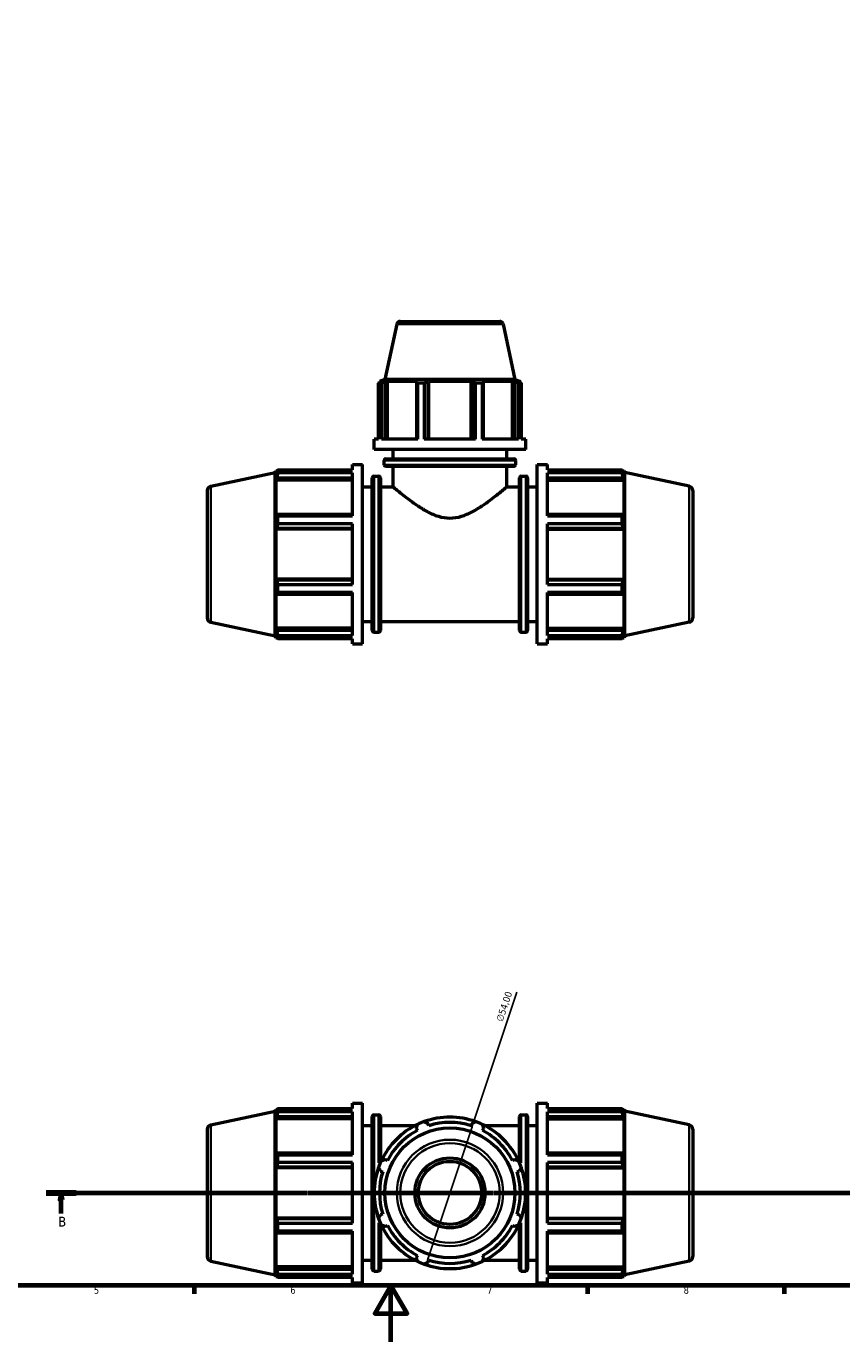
# Model space of a CAD drawing. Header units: millimetres. Extents: x 0 to 993, y 0 to 938.
# Tile 2 of 6: x 291 to 581, y 0 to 469. Entities that reach past the tile are written whole.
import ezdxf

# ---------------------------------------------------------------- set-up
doc = ezdxf.new("R2010")
doc.units = ezdxf.units.MM
doc.linetypes.add('CHAIN', pattern=[0.7087, 0.4724, -0.0591, 0.1181, -0.0591])
for name, color, linetype, lineweight in [('Border (ISO)', 7, 'Continuous', 70), ('Dimension (ISO)', 7, 'Continuous', 25), ('Section Line (ISO)', 7, 'CHAIN', 70), ('Visible (ISO)', 7, 'Continuous', 50), ('Visible Narrow (ISO)', 7, 'Continuous', 35)]:
    doc.layers.add(name, color=color, linetype=linetype, lineweight=lineweight)
doc.styles.add('Label Text (ISO)', font='tahoma.ttf')
doc.styles.add('Note Text (ISO)', font='tahoma.ttf')
doc.dimstyles.new('Default (ISO)', dxfattribs={"dimtxt": 2.5, "dimasz": 2.5, "dimexe": 3.175, "dimexo": 0, "dimgap": 0.762, "dimtad": 1, "dimrnd": 1e-08, "dimzin": 0, "dimtxsty": 'Note Text (ISO)', "dimcen": 0.09, "dimdle": 10, "dimclrd": 256, "dimclre": 256, "dimclrt": 232, "dimazin": 0, "dimtfac": 1.40208, "dimtmove": 0, "dimatfit": 3, "dimfxl": 1, "dimtolj": 1, "dimtzin": 0, "dimlwd": -1, "dimlwe": -1, "dimarcsym": 0})

# ---------------------------------------------------------------- blocks, each defined once
blk = doc.blocks.new('Borders Default Border')
at = {"layer": 'Border (ISO)'}
for p, q in [((350.42, 20), (350.42, 17.1)), ((490.58, 20), (490.58, 17.1)), ((560.67, 20), (560.67, 17.1))]:
    blk.add_line(p, q, dxfattribs=at)
at = {"layer": 'Border (ISO)', "flags": 128}
for points in [[(20, 20), (20, 574), (821, 574), (821, 20), (20, 20)], [(420.5, 0), (420.5, 20), (414.73, 10), (426.27, 10), (420.5, 20)]]:
    blk.add_lwpolyline(points, dxfattribs=at)
at = {"layer": 'Border (ISO)', "color": 232, "true_color": 0xca0064, "char_height": 2.5, "attachment_point": 7, "style": 'Note Text (ISO)'}
for s, insert in [('5', (314.64, 17.05)), ('6', (384.66, 17.05)), ('7', (454.77, 17.1)), ('8', (524.81, 17.04))]:
    blk.add_mtext(s, dxfattribs=dict(at, insert=insert))
blk = doc.blocks.new('2dTransSection0')
at = {"layer": 'Section Line (ISO)', "linetype": 'CHAIN'}
blk.add_line((297.65, 53.03), (700.03, 53.03), dxfattribs=at)
at = {"layer": 'Section Line (ISO)', "linetype": 'Continuous', "lineweight": 140}
for p, q in [((297.65, 53.03), (308.37, 53.03)), ((689.32, 53.03), (700.03, 53.03))]:
    blk.add_line(p, q, dxfattribs=at)
at = {"layer": 'Section Line (ISO)', "linetype": 'Continuous'}
for p, q in [((303.01, 53.03), (302.51, 50.53)), ((303.01, 50.53), (303.01, 53.03)), ((303.51, 50.53), (303.01, 53.03)), ((694.68, 53.03), (694.18, 50.53)), ((694.68, 50.53), (694.68, 53.03)), ((695.18, 50.53), (694.68, 53.03)), ((302.51, 50.53), (303.51, 50.53)), ((303.01, 45.7), (303.01, 50.53)), ((694.18, 50.53), (695.18, 50.53)), ((694.68, 45.7), (694.68, 50.53))]:
    blk.add_line(p, q, dxfattribs=at)
at = {"layer": 'Section Line (ISO)', "linetype": 'Continuous', "flags": 128}
for points in [[(303.51, 50.53), (303.01, 53.03), (302.51, 50.53), (303.51, 50.53)], [(695.18, 50.53), (694.68, 53.03), (694.18, 50.53), (695.18, 50.53)]]:
    blk.add_lwpolyline(points, dxfattribs=at)
at = {"layer": 'Section Line (ISO)'}
for points in [[(303.51, 50.53), (303.01, 53.03), (302.51, 50.53), (303.51, 50.53)], [(695.18, 50.53), (694.68, 53.03), (694.18, 50.53), (695.18, 50.53)]]:
    blk.add_solid(points, dxfattribs=at)
at = {"layer": 'Section Line (ISO)', "char_height": 3.5, "attachment_point": 7, "style": 'Label Text (ISO)'}
for insert in [(301.94, 41.03), (693.61, 41.03)]:
    blk.add_mtext('B', dxfattribs=dict(at, insert=insert))
blk = doc.blocks.new('*D15')
at = {"layer": 'Defpoints', "color": 0, "transparency": 16777216}
for p in [(450.08, 78.64), (432.98, 27.42)]:
    blk.add_point(p, dxfattribs=at)
at = {"layer": 'Dimension (ISO)', "transparency": 16777216}
for p, q in [((450.08, 78.64), (465.4, 124.54)), ((433.77, 29.79), (449.29, 76.27))]:
    blk.add_line(p, q, dxfattribs=at)
blk.add_arc((441.53, 53.03), 27, 64.8055, 109.792, dxfattribs=at)
for points in [[(448.89, 76.4), (449.68, 76.14), (450.08, 78.64)], [(433.38, 29.92), (434.17, 29.66), (432.98, 27.42)]]:
    blk.add_solid(points, dxfattribs=at)
at = {"layer": 'Dimension (ISO)', "color": 232, "true_color": 0xca0064, "transparency": 16777216, "insert": (457.91, 114.65), "char_height": 2.5, "attachment_point": 1, "rotation": 71.5431, "style": 'Note Text (ISO)'}
blk.add_mtext('\\A1;∅54,00', dxfattribs=at)

msp = doc.modelspace()

# ---------------------------------------------------------------- linework, layer by layer
at = {"layer": 'Visible (ISO)'}
for p, q in [((422.571, 362.687), (418.371, 342.927)), ((423.793, 363.677), (459.269, 363.677)), ((460.492, 362.687), (464.692, 342.927)), ((418.371, 342.927), (416.421, 342.294)), ((417.583, 342.294), (416.421, 342.294)), ((416.421, 341.833), (416.421, 342.294)), ((417.583, 342.294), (416.811, 342.031)), ((464.692, 342.927), (418.371, 342.927)), ((418.54, 342.031), (419.258, 342.294)), ((419.258, 321.627), (419.258, 342.294)), ((429.937, 342.294), (419.258, 342.294)), ((429.937, 342.294), (429.563, 342.031)), ((433.737, 342.031), (433.98, 342.294)), ((433.98, 321.627), (433.98, 342.294)), ((449.082, 342.294), (433.98, 342.294)), ((449.082, 321.627), (449.082, 342.294)), ((449.082, 342.294), (449.326, 342.031)), ((453.5, 342.031), (453.126, 342.294)), ((463.804, 342.294), (453.126, 342.294)), ((463.804, 321.627), (463.804, 342.294)), ((463.804, 342.294), (464.523, 342.031)), ((464.692, 342.927), (466.641, 342.294)), ((466.252, 342.031), (465.479, 342.294)), ((466.641, 342.294), (465.479, 342.294)), ((466.641, 341.833), (466.641, 342.294)), ((417.102, 341.68), (416.126, 341.68)), ((416.126, 321.627), (416.126, 341.68)), ((417.102, 341.68), (417.102, 321.627)), ((418.54, 321.627), (418.54, 342.031)), ((429.563, 342.031), (429.563, 321.627)), ((432.389, 341.68), (430.032, 341.68)), ((430.032, 321.627), (430.032, 341.68)), ((432.389, 341.68), (432.389, 321.627)), ((433.737, 321.627), (433.737, 342.031)), ((449.326, 342.031), (449.326, 321.627)), ((453.031, 341.68), (450.674, 341.68)), ((450.674, 321.627), (450.674, 341.68)), ((453.031, 341.68), (453.031, 321.627)), ((453.5, 321.627), (453.5, 342.031)), ((464.523, 342.031), (464.523, 321.627)), ((466.936, 341.68), (465.96, 341.68)), ((465.96, 321.627), (465.96, 341.68)), ((466.936, 341.68), (466.936, 321.627)), ((414.531, 318.027), (414.531, 321.627)), ((416.126, 321.627), (414.531, 321.627)), ((430.032, 321.627), (417.102, 321.627)), ((450.674, 321.627), (432.389, 321.627)), ((465.96, 321.627), (453.031, 321.627)), ((468.531, 321.627), (466.936, 321.627)), ((468.531, 318.027), (468.531, 321.627)), ((468.531, 318.027), (414.531, 318.027)), ((418.681, 314.707), (464.381, 314.707)), ((421.281, 314.707), (421.281, 318.027)), ((461.781, 314.707), (461.781, 318.027)), ((356.299, 304.947), (379.251, 309.825)), ((379.251, 309.825), (379.45, 310.437)), ((379.251, 251.529), (379.251, 309.825)), ((379.45, 310.437), (379.45, 309.06)), ((379.45, 310.437), (379.997, 310.437)), ((379.762, 309.976), (379.45, 309.06)), ((380.178, 310.787), (406.791, 310.787)), ((380.178, 309.63), (380.178, 310.787)), ((406.791, 309.63), (380.178, 309.63)), ((406.791, 310.787), (406.791, 312.677)), ((406.791, 312.677), (410.391, 312.677)), ((406.791, 294.306), (406.791, 309.63)), ((410.391, 248.677), (410.391, 312.677)), ((418.041, 312.581), (418.041, 314.067)), ((464.381, 311.941), (418.681, 311.941)), ((421.281, 304.677), (421.281, 311.941)), ((461.781, 304.677), (461.781, 311.941)), ((465.021, 312.581), (465.021, 314.067)), ((472.671, 248.677), (472.671, 312.677)), ((472.671, 312.677), (476.271, 312.677)), ((476.271, 310.787), (476.271, 312.677)), ((476.271, 310.787), (502.885, 310.787)), ((476.271, 294.306), (476.271, 309.63)), ((502.885, 309.63), (476.271, 309.63)), ((502.885, 309.63), (502.885, 310.787)), ((503.066, 310.437), (503.612, 310.437)), ((503.612, 309.06), (503.3, 309.976)), ((503.612, 309.06), (503.612, 310.437)), ((503.811, 309.825), (503.612, 310.437)), ((503.811, 251.529), (503.811, 309.825)), ((526.764, 304.947), (503.811, 309.825)), ((379.45, 307.075), (379.762, 307.926)), ((379.45, 307.075), (379.45, 294.419)), ((406.791, 307.075), (379.45, 307.075)), ((379.762, 307.926), (406.791, 307.926)), ((413.851, 253.477), (413.851, 307.877)), ((414.491, 308.517), (416.095, 308.517)), ((416.735, 307.877), (416.735, 253.477)), ((466.328, 253.477), (466.328, 307.877)), ((466.968, 308.517), (468.571, 308.517)), ((469.211, 307.877), (469.211, 253.477)), ((476.271, 307.926), (503.3, 307.926)), ((476.271, 307.075), (503.612, 307.075)), ((503.3, 307.926), (503.612, 307.075)), ((503.612, 294.419), (503.612, 307.075)), ((355.031, 303.382), (355.031, 257.973)), ((410.391, 304.677), (413.851, 304.677)), ((416.735, 304.677), (421.281, 304.677)), ((461.781, 304.677), (466.328, 304.677)), ((469.211, 304.677), (472.671, 304.677)), ((528.031, 303.382), (528.031, 257.973)), ((379.762, 294.862), (379.45, 294.419)), ((406.791, 294.862), (379.762, 294.862)), ((380.178, 294.306), (406.791, 294.306)), ((380.178, 291.513), (380.178, 294.306)), ((406.791, 291.513), (380.178, 291.513)), ((406.791, 269.842), (406.791, 291.513)), ((503.3, 294.862), (476.271, 294.862)), ((476.271, 294.306), (502.885, 294.306)), ((476.271, 269.842), (476.271, 291.513)), ((502.885, 291.513), (476.271, 291.513)), ((502.885, 291.513), (502.885, 294.306)), ((503.612, 294.419), (503.3, 294.862)), ((379.45, 289.626), (379.762, 289.915)), ((406.791, 289.626), (379.45, 289.626)), ((379.45, 289.626), (379.45, 271.728)), ((379.762, 289.915), (406.791, 289.915)), ((476.271, 289.915), (503.3, 289.915)), ((476.271, 289.626), (503.612, 289.626)), ((503.3, 289.915), (503.612, 289.626)), ((503.612, 271.728), (503.612, 289.626)), ((406.791, 271.728), (379.45, 271.728)), ((379.762, 271.44), (379.45, 271.728)), ((406.791, 271.44), (379.762, 271.44)), ((380.178, 269.842), (406.791, 269.842)), ((380.178, 267.048), (380.178, 269.842)), ((476.271, 271.728), (503.612, 271.728)), ((503.3, 271.44), (476.271, 271.44)), ((476.271, 269.842), (502.885, 269.842)), ((502.885, 267.048), (502.885, 269.842)), ((503.612, 271.728), (503.3, 271.44)), ((379.45, 266.936), (379.45, 254.28)), ((379.45, 266.936), (379.762, 266.492)), ((379.762, 266.492), (406.791, 266.492)), ((406.791, 267.048), (380.178, 267.048)), ((406.791, 251.725), (406.791, 267.048)), ((476.271, 251.725), (476.271, 267.048)), ((502.885, 267.048), (476.271, 267.048)), ((476.271, 266.492), (503.3, 266.492)), ((503.3, 266.492), (503.612, 266.936)), ((503.612, 254.28), (503.612, 266.936)), ((356.299, 256.408), (379.251, 251.529)), ((406.791, 254.28), (379.45, 254.28)), ((379.762, 253.428), (379.45, 254.28)), ((406.791, 253.428), (379.762, 253.428)), ((410.391, 256.677), (413.851, 256.677)), ((416.735, 256.677), (466.328, 256.677)), ((469.211, 256.677), (472.671, 256.677)), ((476.271, 254.28), (503.612, 254.28)), ((503.3, 253.428), (476.271, 253.428)), ((503.612, 254.28), (503.3, 253.428)), ((526.764, 256.408), (503.811, 251.529)), ((379.251, 251.529), (379.45, 250.917)), ((379.45, 252.295), (379.45, 250.917)), ((379.45, 252.295), (379.762, 251.379)), ((379.45, 250.917), (379.997, 250.917)), ((380.178, 251.725), (406.791, 251.725)), ((380.178, 250.568), (380.178, 251.725)), ((406.791, 250.568), (380.178, 250.568)), ((406.791, 248.677), (406.791, 250.568)), ((406.791, 248.677), (410.391, 248.677)), ((414.491, 252.837), (416.095, 252.837)), ((466.968, 252.837), (468.571, 252.837)), ((472.671, 248.677), (476.271, 248.677)), ((476.271, 251.725), (502.885, 251.725)), ((476.271, 248.677), (476.271, 250.568)), ((502.885, 250.568), (476.271, 250.568)), ((502.885, 250.568), (502.885, 251.725)), ((503.066, 250.917), (503.612, 250.917)), ((503.3, 251.379), (503.612, 252.295)), ((503.612, 250.917), (503.612, 252.295)), ((503.811, 251.529), (503.612, 250.917)), ((406.791, 83.138), (406.791, 85.029)), ((406.791, 85.029), (410.391, 85.029)), ((410.391, 21.029), (410.391, 85.029)), ((472.671, 21.029), (472.671, 85.029)), ((472.671, 85.029), (476.271, 85.029)), ((476.271, 83.138), (476.271, 85.029)), ((356.299, 77.298), (379.251, 82.177)), ((379.251, 82.177), (379.45, 82.789)), ((379.251, 23.881), (379.251, 82.177)), ((379.45, 82.789), (379.45, 81.411)), ((379.45, 82.789), (379.997, 82.789)), ((379.762, 82.327), (379.45, 81.411)), ((379.45, 79.426), (379.762, 80.278)), ((379.762, 80.278), (406.791, 80.278)), ((380.178, 83.138), (406.791, 83.138)), ((380.178, 81.981), (380.178, 83.138)), ((406.791, 81.981), (380.178, 81.981)), ((406.791, 66.658), (406.791, 81.981)), ((413.851, 25.829), (413.851, 80.229)), ((414.491, 80.869), (416.095, 80.869)), ((416.735, 80.229), (416.735, 63.712)), ((466.328, 63.712), (466.328, 80.229)), ((466.968, 80.869), (468.571, 80.869)), ((469.211, 80.229), (469.211, 25.829)), ((476.271, 83.138), (502.885, 83.138)), ((476.271, 66.658), (476.271, 81.981)), ((502.885, 81.981), (476.271, 81.981)), ((476.271, 80.278), (503.3, 80.278)), ((502.885, 81.981), (502.885, 83.138)), ((503.066, 82.789), (503.612, 82.789)), ((503.612, 81.411), (503.3, 82.327)), ((503.3, 80.278), (503.612, 79.426)), ((503.612, 81.411), (503.612, 82.789)), ((503.811, 82.177), (503.612, 82.789)), ((503.811, 23.881), (503.811, 82.177)), ((526.764, 77.298), (503.811, 82.177)), ((355.031, 75.733), (355.031, 30.324)), ((406.791, 79.426), (379.45, 79.426)), ((379.45, 79.426), (379.45, 66.77)), ((410.391, 77.029), (413.851, 77.029)), ((416.735, 77.029), (429.162, 77.029)), ((429.563, 76.02), (429.937, 75.302)), ((433.98, 76.977), (433.737, 77.749)), ((449.326, 77.749), (449.082, 76.977)), ((453.126, 75.302), (453.5, 76.02)), ((453.901, 77.029), (466.328, 77.029)), ((469.211, 77.029), (472.671, 77.029)), ((476.271, 79.426), (503.612, 79.426)), ((503.612, 66.77), (503.612, 79.426)), ((528.031, 75.733), (528.031, 30.324)), ((379.762, 67.214), (379.45, 66.77)), ((406.791, 67.214), (379.762, 67.214)), ((380.178, 66.658), (406.791, 66.658)), ((380.178, 63.864), (380.178, 66.658)), ((503.3, 67.214), (476.271, 67.214)), ((476.271, 66.658), (502.885, 66.658)), ((502.885, 63.864), (502.885, 66.658)), ((503.612, 66.77), (503.3, 67.214)), ((379.45, 61.978), (379.762, 62.266)), ((406.791, 61.978), (379.45, 61.978)), ((379.45, 61.978), (379.45, 44.08)), ((379.762, 62.266), (406.791, 62.266)), ((406.791, 63.864), (380.178, 63.864)), ((406.791, 42.193), (406.791, 63.864)), ((419.258, 64.623), (418.54, 64.997)), ((464.523, 64.997), (463.804, 64.623)), ((476.271, 42.193), (476.271, 63.864)), ((502.885, 63.864), (476.271, 63.864)), ((476.271, 62.266), (503.3, 62.266)), ((476.271, 61.978), (503.612, 61.978)), ((503.3, 62.266), (503.612, 61.978)), ((503.612, 44.08), (503.612, 61.978)), ((416.811, 60.823), (417.583, 60.58)), ((465.479, 60.58), (466.252, 60.823)), ((406.791, 44.08), (379.45, 44.08)), ((379.762, 43.791), (379.45, 44.08)), ((406.791, 43.791), (379.762, 43.791)), ((416.735, 42.346), (416.735, 25.829)), ((417.583, 45.478), (416.811, 45.234)), ((466.252, 45.234), (465.479, 45.478)), ((466.328, 25.829), (466.328, 42.346)), ((476.271, 44.08), (503.612, 44.08)), ((503.3, 43.791), (476.271, 43.791)), ((503.612, 44.08), (503.3, 43.791)), ((379.45, 39.287), (379.45, 26.631)), ((379.45, 39.287), (379.762, 38.844)), ((379.762, 38.844), (406.791, 38.844)), ((380.178, 42.193), (406.791, 42.193)), ((380.178, 39.4), (380.178, 42.193)), ((406.791, 39.4), (380.178, 39.4)), ((406.791, 24.076), (406.791, 39.4)), ((418.54, 41.06), (419.258, 41.434)), ((463.804, 41.434), (464.523, 41.06)), ((476.271, 42.193), (502.885, 42.193)), ((476.271, 24.076), (476.271, 39.4)), ((502.885, 39.4), (476.271, 39.4)), ((476.271, 38.844), (503.3, 38.844)), ((502.885, 39.4), (502.885, 42.193)), ((503.3, 38.844), (503.612, 39.287)), ((503.612, 26.631), (503.612, 39.287)), ((356.299, 28.759), (379.251, 23.881)), ((410.391, 29.029), (413.851, 29.029)), ((416.735, 29.029), (429.162, 29.029)), ((429.937, 30.756), (429.563, 30.037)), ((433.737, 28.308), (433.98, 29.081)), ((449.082, 29.081), (449.326, 28.308)), ((453.5, 30.037), (453.126, 30.756)), ((453.901, 29.029), (466.328, 29.029)), ((469.211, 29.029), (472.671, 29.029)), ((526.764, 28.759), (503.811, 23.881)), ((379.251, 23.881), (379.45, 23.269)), ((406.791, 26.631), (379.45, 26.631)), ((379.762, 25.78), (379.45, 26.631)), ((379.45, 24.646), (379.45, 23.269)), ((379.45, 24.646), (379.762, 23.731)), ((406.791, 25.78), (379.762, 25.78)), ((380.178, 24.076), (406.791, 24.076)), ((380.178, 22.919), (380.178, 24.076)), ((414.491, 25.189), (416.095, 25.189)), ((466.968, 25.189), (468.571, 25.189)), ((476.271, 26.631), (503.612, 26.631)), ((503.3, 25.78), (476.271, 25.78)), ((476.271, 24.076), (502.885, 24.076)), ((502.885, 22.919), (502.885, 24.076)), ((503.612, 26.631), (503.3, 25.78)), ((503.3, 23.731), (503.612, 24.646)), ((503.612, 23.269), (503.612, 24.646)), ((503.811, 23.881), (503.612, 23.269)), ((379.45, 23.269), (379.997, 23.269)), ((406.791, 22.919), (380.178, 22.919)), ((406.791, 21.029), (406.791, 22.919)), ((406.791, 21.029), (410.391, 21.029)), ((472.671, 21.029), (476.271, 21.029)), ((476.271, 21.029), (476.271, 22.919)), ((502.885, 22.919), (476.271, 22.919)), ((503.066, 23.269), (503.612, 23.269))]:
    msp.add_line(p, q, dxfattribs=at)
for radius in [23.161, 12.5, 11.25]:
    msp.add_circle((441.531, 53.029), radius, dxfattribs=at)
for centre, radius, start, end in [((423.793, 362.427), 1.25, 90, 168), ((459.269, 362.427), 1.25, 12, 90), ((418.681, 314.067), 0.64, 90, 180), ((464.381, 314.067), 0.64, 0, 90), ((418.681, 312.581), 0.64, 180, 270), ((464.381, 312.581), 0.64, 270, 0), ((356.631, 303.382), 1.6, 102, 180), ((414.491, 307.877), 0.64, 90, 180), ((416.095, 307.877), 0.64, 0, 90), ((466.968, 307.877), 0.64, 90, 180), ((468.571, 307.877), 0.64, 0, 90), ((526.431, 303.382), 1.6, 0, 78), ((356.631, 257.973), 1.6, 180, 258), ((526.431, 257.973), 1.6, 282, 0), ((414.491, 253.477), 0.64, 180, 270), ((416.095, 253.477), 0.64, 270, 0), ((466.968, 253.477), 0.64, 180, 270), ((468.571, 253.477), 0.64, 270, 0), ((414.491, 80.229), 0.64, 90, 180), ((416.095, 80.229), 0.64, 0, 90), ((441.531, 53.029), 27, 70.20802, 109.79198), ((466.968, 80.229), 0.64, 90, 180), ((468.571, 80.229), 0.64, 0, 90), ((356.631, 75.733), 1.6, 102, 180), ((441.531, 53.029), 27, 115.20802, 154.79198), ((441.531, 53.029), 25.11, 117.5, 152.5), ((441.531, 53.029), 27, 109.79198, 115.20802), ((441.531, 53.029), 25.11, 72.5, 107.5), ((441.531, 53.029), 27, 64.79198, 70.20802), ((441.531, 53.029), 27, 25.20802, 64.79198), ((441.531, 53.029), 25.11, 27.5, 62.5), ((526.431, 75.733), 1.6, 0, 78), ((441.531, 53.029), 27, 160.20802, 199.79198), ((441.531, 53.029), 27, 154.79198, 160.20802), ((441.531, 53.029), 27, 19.79198, 25.20802), ((441.531, 53.029), 27, 340.20802, 19.79198), ((441.531, 53.029), 25.11, 162.5, 197.5), ((441.531, 53.029), 25.11, 342.5, 17.5), ((441.531, 53.029), 27, 199.79198, 205.20802), ((441.531, 53.029), 27, 334.79198, 340.20802), ((441.531, 53.029), 27, 205.20802, 244.79198), ((441.531, 53.029), 25.11, 207.5, 242.5), ((441.531, 53.029), 27, 295.20802, 334.79198), ((441.531, 53.029), 25.11, 297.5, 332.5), ((356.631, 30.324), 1.6, 180, 258), ((441.531, 53.029), 27, 244.79198, 250.20802), ((441.531, 53.029), 25.11, 252.5, 287.5), ((441.531, 53.029), 27, 289.79198, 295.20802), ((526.431, 30.324), 1.6, 282, 0), ((414.491, 25.829), 0.64, 180, 270), ((416.095, 25.829), 0.64, 270, 0), ((441.531, 53.029), 27, 250.20802, 289.79198), ((466.968, 25.829), 0.64, 180, 270), ((468.571, 25.829), 0.64, 270, 0)]:
    msp.add_arc(centre, radius, start, end, dxfattribs=at)
for points, weights in [([(416.126, 341.68), (416.476, 341.862), (416.811, 342.031)], [1, 1.00164164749, 1.00246698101]), ([(418.54, 342.031), (417.836, 341.862), (417.102, 341.68)], [1.00246698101, 1.00164164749, 1]), ([(430.032, 341.68), (429.792, 341.862), (429.563, 342.031)], [1, 1.00164164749, 1.00246698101]), ([(433.737, 342.031), (433.077, 341.862), (432.389, 341.68)], [1.00246698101, 1.00164164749, 1]), ([(450.674, 341.68), (449.986, 341.862), (449.326, 342.031)], [1, 1.00164164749, 1.00246698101]), ([(453.5, 342.031), (453.27, 341.862), (453.031, 341.68)], [1.00246698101, 1.00164164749, 1]), ([(465.96, 341.68), (465.227, 341.862), (464.523, 342.031)], [1, 1.00164164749, 1.00246698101]), ([(466.252, 342.031), (466.587, 341.862), (466.936, 341.68)], [1.00246698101, 1.00164164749, 1]), ([(379.762, 309.976), (379.962, 310.373), (380.178, 310.787)], [1.00110482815, 1.00096090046, 1]), ([(380.178, 309.63), (379.962, 308.761), (379.762, 307.926)], [1, 1.00096090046, 1.00110482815]), ([(502.885, 310.787), (503.101, 310.373), (503.3, 309.976)], [1, 1.00096090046, 1.00110482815]), ([(503.3, 307.926), (503.101, 308.761), (502.885, 309.63)], [1.00110482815, 1.00096090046, 1]), ([(379.762, 294.862), (379.962, 294.59), (380.178, 294.306)], [1.00110482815, 1.00096090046, 1]), ([(380.178, 291.513), (379.962, 290.698), (379.762, 289.915)], [1, 1.00096090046, 1.00110482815]), ([(502.885, 294.306), (503.101, 294.59), (503.3, 294.862)], [1, 1.00096090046, 1.00110482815]), ([(503.3, 289.915), (503.101, 290.698), (502.885, 291.513)], [1.00110482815, 1.00096090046, 1]), ([(379.762, 271.44), (379.962, 270.657), (380.178, 269.842)], [1.00110482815, 1.00096090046, 1]), ([(502.885, 269.842), (503.101, 270.657), (503.3, 271.44)], [1, 1.00096090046, 1.00110482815]), ([(380.178, 267.048), (379.962, 266.765), (379.762, 266.492)], [1, 1.00096090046, 1.00110482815]), ([(503.3, 266.492), (503.101, 266.765), (502.885, 267.048)], [1.00110482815, 1.00096090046, 1]), ([(379.762, 253.428), (379.962, 252.594), (380.178, 251.725)], [1.00110482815, 1.00096090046, 1]), ([(502.885, 251.725), (503.101, 252.594), (503.3, 253.428)], [1, 1.00096090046, 1.00110482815]), ([(380.178, 250.568), (379.962, 250.982), (379.762, 251.379)], [1, 1.00096090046, 1.00110482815]), ([(503.3, 251.379), (503.101, 250.982), (502.885, 250.568)], [1.00110482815, 1.00096090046, 1]), ([(379.762, 82.327), (379.962, 82.724), (380.178, 83.138)], [1.00110482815, 1.00096090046, 1]), ([(380.178, 81.981), (379.962, 81.112), (379.762, 80.278)], [1, 1.00096090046, 1.00110482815]), ([(502.885, 83.138), (503.101, 82.724), (503.3, 82.327)], [1, 1.00096090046, 1.00110482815]), ([(503.3, 80.278), (503.101, 81.112), (502.885, 81.981)], [1.00110482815, 1.00096090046, 1]), ([(429.563, 76.02), (429.792, 76.724), (430.032, 77.458)], [1.00246698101, 1.00164164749, 1]), ([(432.389, 78.434), (433.077, 78.085), (433.737, 77.749)], [1, 1.00164164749, 1.00246698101]), ([(449.326, 77.749), (449.986, 78.085), (450.674, 78.434)], [1.00246698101, 1.00164164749, 1]), ([(453.031, 77.458), (453.27, 76.724), (453.5, 76.02)], [1, 1.00164164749, 1.00246698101]), ([(379.762, 67.214), (379.962, 66.941), (380.178, 66.658)], [1.00110482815, 1.00096090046, 1]), ([(502.885, 66.658), (503.101, 66.941), (503.3, 67.214)], [1, 1.00096090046, 1.00110482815]), ([(380.178, 63.864), (379.962, 63.049), (379.762, 62.266)], [1, 1.00096090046, 1.00110482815]), ([(416.811, 60.823), (416.476, 61.483), (416.126, 62.171)], [1.00246698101, 1.00164164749, 1]), ([(417.102, 64.528), (417.836, 64.768), (418.54, 64.997)], [1, 1.00164164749, 1.00246698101]), ([(464.523, 64.997), (465.227, 64.768), (465.96, 64.528)], [1.00246698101, 1.00164164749, 1]), ([(466.936, 62.171), (466.587, 61.483), (466.252, 60.823)], [1, 1.00164164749, 1.00246698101]), ([(503.3, 62.266), (503.101, 63.049), (502.885, 63.864)], [1.00110482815, 1.00096090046, 1]), ([(379.762, 43.791), (379.962, 43.009), (380.178, 42.193)], [1.00110482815, 1.00096090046, 1]), ([(416.126, 43.886), (416.476, 44.574), (416.811, 45.234)], [1, 1.00164164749, 1.00246698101]), ([(466.252, 45.234), (466.587, 44.574), (466.936, 43.886)], [1.00246698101, 1.00164164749, 1]), ([(502.885, 42.193), (503.101, 43.009), (503.3, 43.791)], [1, 1.00096090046, 1.00110482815]), ([(380.178, 39.4), (379.962, 39.116), (379.762, 38.844)], [1, 1.00096090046, 1.00110482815]), ([(418.54, 41.06), (417.836, 41.29), (417.102, 41.529)], [1.00246698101, 1.00164164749, 1]), ([(465.96, 41.529), (465.227, 41.29), (464.523, 41.06)], [1, 1.00164164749, 1.00246698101]), ([(503.3, 38.844), (503.101, 39.116), (502.885, 39.4)], [1.00110482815, 1.00096090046, 1]), ([(430.032, 28.6), (429.792, 29.333), (429.563, 30.037)], [1, 1.00164164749, 1.00246698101]), ([(433.737, 28.308), (433.077, 27.973), (432.389, 27.624)], [1.00246698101, 1.00164164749, 1]), ([(450.674, 27.624), (449.986, 27.973), (449.326, 28.308)], [1, 1.00164164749, 1.00246698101]), ([(453.5, 30.037), (453.27, 29.333), (453.031, 28.6)], [1.00246698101, 1.00164164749, 1]), ([(379.762, 25.78), (379.962, 24.945), (380.178, 24.076)], [1.00110482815, 1.00096090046, 1]), ([(380.178, 22.919), (379.962, 23.333), (379.762, 23.731)], [1, 1.00096090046, 1.00110482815]), ([(502.885, 24.076), (503.101, 24.945), (503.3, 25.78)], [1, 1.00096090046, 1.00110482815]), ([(503.3, 23.731), (503.101, 23.333), (502.885, 22.919)], [1.00110482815, 1.00096090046, 1])]:
    msp.add_rational_spline(points, weights, degree=2, dxfattribs=at)
for points, knots in [([(421.281, 304.677), (421.281, 304.677), (421.419, 304.561), (421.97, 304.099), (422.384, 303.753), (423.445, 302.88), (424.094, 302.352), (425.555, 301.196), (426.367, 300.567), (428.097, 299.28), (429.086, 298.571), (431.228, 297.153), (432.38, 296.445), (434.809, 295.171), (436.086, 294.606), (438.739, 293.797), (440.118, 293.559), (441.531, 293.559)], [9.9525965, 9.9525965, 9.9525965, 9.9525965, 10.3579028, 10.3579028, 10.763209, 10.763209, 11.1685153, 11.1685153, 11.5738215, 11.5738215, 11.9978983, 11.9978983, 12.4219751, 12.4219751, 12.8460519, 12.8460519, 13.2701287, 13.2701287, 13.2701287, 13.2701287]), ([(441.531, 293.559), (442.945, 293.559), (444.323, 293.797), (446.977, 294.606), (448.253, 295.171), (450.682, 296.445), (451.835, 297.153), (453.976, 298.571), (454.965, 299.28), (456.696, 300.567), (457.508, 301.196), (458.969, 302.352), (459.617, 302.88), (460.679, 303.753), (461.092, 304.099), (461.644, 304.561), (461.781, 304.677), (461.781, 304.677)], [0, 0, 0, 0, 0.4240768, 0.4240768, 0.8481536, 0.8481536, 1.2722304, 1.2722304, 1.6963072, 1.6963072, 2.1016134, 2.1016134, 2.5069197, 2.5069197, 2.9122259, 2.9122259, 3.3175322, 3.3175322, 3.3175322, 3.3175322])]:
    msp.add_open_spline(points, degree=3, knots=knots, dxfattribs=at)
at = {"layer": 'Visible Narrow (ISO)'}
for p, q in [((460.258, 362.687), (422.804, 362.687)), ((464.732, 314.067), (418.33, 314.067)), ((418.33, 312.581), (464.732, 312.581)), ((414.491, 308.175), (414.491, 253.18)), ((416.095, 253.18), (416.095, 308.175)), ((466.968, 308.175), (466.968, 253.18)), ((468.571, 253.18), (468.571, 308.175)), ((356.299, 256.707), (356.299, 304.648)), ((526.764, 256.707), (526.764, 304.648)), ((414.491, 80.526), (414.491, 25.532)), ((416.095, 63.696), (416.095, 80.815)), ((466.968, 80.815), (466.968, 63.696)), ((468.571, 25.532), (468.571, 80.526)), ((356.299, 29.058), (356.299, 76.999)), ((526.764, 29.058), (526.764, 76.999)), ((416.095, 25.242), (416.095, 42.361)), ((466.968, 42.361), (466.968, 25.242))]:
    msp.add_line(p, q, dxfattribs=at)
for radius in [18.96, 17.738]:
    msp.add_circle((441.531, 53.029), radius, dxfattribs=at)

# ---------------------------------------------------------------- block references
msp.add_blockref('Borders Default Border', (0, 0))
at = {"layer": 'Section Line (ISO)'}
msp.add_blockref('2dTransSection0', (0, 0), dxfattribs=at)

# ---------------------------------------------------------------- dimensions: what is measured, and where the dimension line sits
at = {"layer": 'Dimension (ISO)'}
dim = msp.add_diameter_dim_2p(p1=(432.983, 27.418), p2=(450.079, 78.64), dimstyle='Default (ISO)', override={"dimdec": 2, "dimlfac": 1, "dimtp": 0, "dimtm": 0, "dimtdec": 2, "dimatfit": 2}, dxfattribs=at)
dim.commit()
dim.dimension.update_dxf_attribs({"geometry": '*D15', "text_midpoint": (463.418, 118.605), "dimtype": 163})

doc.saveas('drawing.dxf')
